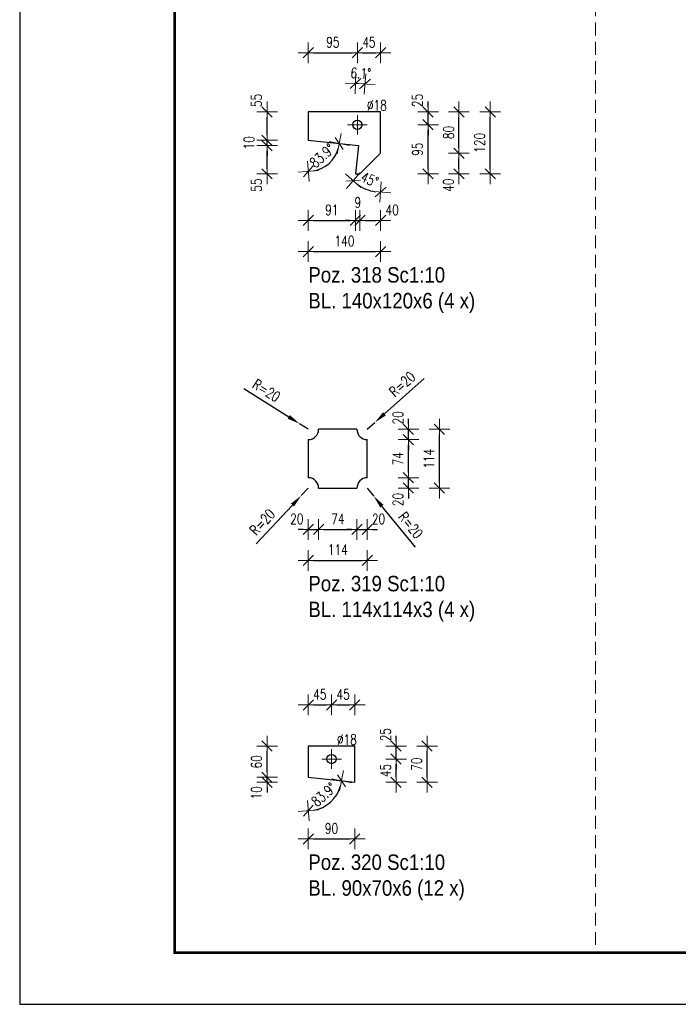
# Model space of a CAD drawing. Header units: millimetres. Extents: x -122 to 731, y 8645 to 9314.
# Tile 1 of 40: x -116 to 11, y 8645 to 8836. Entities that reach past the tile are written whole.
import ezdxf

# ---------------------------------------------------------------- set-up
doc = ezdxf.new("R2010")
doc.units = ezdxf.units.MM
doc.header["$LTSCALE"] = 10
doc.linetypes.add('HIDDEN', pattern=[0.375, 0.25, -0.125])
doc.linetypes.add('MITTE', pattern=[2, 1.25, -0.25, 0.25, -0.25])
doc.layers.get('Defpoints').update_dxf_attribs({"color": 1})
doc.layers.add('_FORMATKA', color=8, linetype='Continuous', plot=False)
for name, color, linetype, lineweight in [('_RAMKA', 7, 'Continuous', 35), ('PS_DIM', 4, 'Continuous', 13), ('PS_Hidden', 2, 'HIDDEN', 9), ('PS_Mid', 5, 'MITTE', 15), ('PS_Plate', 35, 'Continuous', 30), ('PS_SOLID', 7, 'Continuous', 30), ('PS_TEXT', 3, 'Continuous', 18)]:
    doc.layers.add(name, color=color, linetype=linetype, lineweight=lineweight)
doc.styles.add('gil', font='txt', dxfattribs={"width": 0.9})
doc.styles.add('simplex', font='simplex.shx', dxfattribs={"width": 0.75})
doc.dimstyles.new('1_10_PRZ', dxfattribs={"dimtxt": 2, "dimasz": 1, "dimexe": 2, "dimexo": 5, "dimgap": 1, "dimtad": 1, "dimdec": 0, "dimlfac": 10, "dimtxsty": 'simplex', "dimblk": 'dimznak', "dimcen": 2, "dimse1": 1, "dimse2": 1, "dimclrt": 3, "dimadec": 1, "dimazin": 0, "dimtfac": 1, "dimtdec": 0, "dimtix": 1, "dimtmove": 2, "dimatfit": 3, "dimldrblk": 'dim-grot', "dimfxl": 1, "dimarcsym": 0})
doc.dimstyles.new('1_10_PRZ_DS1-LS10', dxfattribs={"dimtxt": 2, "dimasz": 1, "dimexe": 2, "dimexo": 5, "dimgap": 1, "dimtad": 1, "dimdec": 0, "dimlfac": 10, "dimtxsty": 'simplex', "dimblk": 'dimznak', "dimcen": 2, "dimse1": 1, "dimse2": 1, "dimclrt": 3, "dimadec": 1, "dimazin": 0, "dimtfac": 1, "dimtdec": 0, "dimtix": 1, "dimtmove": 2, "dimatfit": 3, "dimldrblk": 'dim-grot', "dimfxl": 1, "dimarcsym": 0})
doc.dimstyles.new('średnice', dxfattribs={"dimtxt": 2, "dimasz": 2.5, "dimexe": 1, "dimexo": 1, "dimgap": 1, "dimtad": 1, "dimdec": 0, "dimlfac": 10, "dimtxsty": 'simplex', "dimcen": 2, "dimclrd": 256, "dimclre": 256, "dimclrt": 3, "dimadec": 1, "dimazin": 0, "dimtfac": 1, "dimtdec": 0, "dimtix": 1, "dimtmove": 1, "dimatfit": 0, "dimfxl": 1, "dimarcsym": 0})

# ---------------------------------------------------------------- blocks, each defined once
blk = doc.blocks.new('dimznak')
at = {"color": 0}
for points in [[(0, 2), (0, -2)], [(-2, 0), (2, 0)]]:
    blk.add_lwpolyline(points, dxfattribs=at)
at = {"color": 2}
blk.add_lwpolyline([(1, 1), (-1, -1)], dxfattribs=at)
blk = doc.blocks.new('*D85')
at = {"layer": 'Defpoints', "color": 0, "transparency": 16777216}
for p in [(-60.46, 8812.19), (-50.75, 8811.15), (-57.64, 8806.88), (-60.46, 8802.43)]:
    blk.add_point(p, dxfattribs=at)
at = {"layer": 'PS_DIM', "color": 0, "lineweight": -2, "transparency": 16777216}
blk.add_arc((-60.46, 8812.19), 6.01, 279.5453, 344.3613, dxfattribs=at)
for p, rotation in [((-54.48, 8811.55), 79.13392615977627), ((-60.46, 8806.18), 184.7726369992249)]:
    blk.add_blockref('dimznak', p, dxfattribs=dict(at, rotation=rotation))
at = {"layer": 'PS_DIM', "color": 3, "transparency": 16777216, "insert": (-57.78, 8809.21), "char_height": 2, "attachment_point": 5, "rotation": 41.9533, "style": 'simplex'}
blk.add_mtext('83.9%%d', dxfattribs=at)
blk = doc.blocks.new('dim-grot')
blk.add_hatch(color=256).paths.add_polyline_path([(0, 0), (-2, 0.5), (-2, -0.5)])
blk.add_lwpolyline([(0, 0), (-2, 0.5), (-2, -0.5), (0, 0)])
blk = doc.blocks.new('*D86')
at = {"layer": 'Defpoints', "color": 0, "transparency": 16777216}
for p in [(-46.46, 8809.69), (-50.46, 8805.69), (-46.46, 8804.04), (-50.22, 8803.17)]:
    blk.add_point(p, dxfattribs=at)
at = {"layer": 'PS_DIM', "color": 0, "lineweight": -2, "transparency": 16777216}
blk.add_arc((-46.46, 8809.69), 7.53, 232.618, 262.382, dxfattribs=at)
for p, rotation in [((-51.78, 8804.37), 138.8089804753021), ((-46.46, 8802.17), 356.1910195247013)]:
    blk.add_blockref('dimznak', p, dxfattribs=dict(at, rotation=rotation))
at = {"layer": 'PS_DIM', "color": 3, "transparency": 16777216, "insert": (-48.57, 8804.59), "char_height": 2, "attachment_point": 5, "rotation": 337.5, "style": 'simplex'}
blk.add_mtext('45%%d', dxfattribs=at)
blk = doc.blocks.new('*D87')
at = {"layer": 'Defpoints', "color": 0, "transparency": 16777216}
for p in [(-60.46, 8812.19), (-51.34, 8805.69), (-51.34, 8796.65)]:
    blk.add_point(p, dxfattribs=at)
at = {"layer": 'PS_DIM', "color": 0, "lineweight": -2, "transparency": 16777216}
blk.add_line((-59.46, 8796.65), (-52.34, 8796.65), dxfattribs=at)
at = {"layer": 'PS_DIM', "color": 0, "lineweight": -2, "transparency": 16777216, "rotation": 180}
blk.add_blockref('dimznak', (-60.46, 8796.65), dxfattribs=at)
at = {"layer": 'PS_DIM', "color": 0, "lineweight": -2, "transparency": 16777216}
blk.add_blockref('dimznak', (-51.34, 8796.65), dxfattribs=at)
at = {"layer": 'PS_DIM', "color": 3, "transparency": 16777216, "insert": (-55.9, 8798.69), "char_height": 2, "attachment_point": 5, "style": 'simplex'}
blk.add_mtext('91', dxfattribs=at)
blk = doc.blocks.new('*D88')
at = {"layer": 'Defpoints', "color": 0, "transparency": 16777216}
for p in [(-46.46, 8809.69), (-50.46, 8805.69), (-46.46, 8796.65)]:
    blk.add_point(p, dxfattribs=at)
at = {"layer": 'PS_DIM', "color": 0, "lineweight": -2, "transparency": 16777216}
blk.add_line((-49.46, 8796.65), (-47.46, 8796.65), dxfattribs=at)
at = {"layer": 'PS_DIM', "color": 0, "lineweight": -2, "transparency": 16777216, "rotation": 180}
blk.add_blockref('dimznak', (-50.46, 8796.65), dxfattribs=at)
at = {"layer": 'PS_DIM', "color": 0, "lineweight": -2, "transparency": 16777216}
blk.add_blockref('dimznak', (-46.46, 8796.65), dxfattribs=at)
at = {"layer": 'PS_DIM', "color": 3, "transparency": 16777216, "insert": (-44.24, 8798.69), "char_height": 2, "attachment_point": 5, "style": 'simplex'}
blk.add_mtext('40', dxfattribs=at)
blk = doc.blocks.new('*D89')
at = {"layer": 'Defpoints', "color": 0, "transparency": 16777216}
for p in [(-60.46, 8805.69), (-46.46, 8805.69), (-46.46, 8790.61)]:
    blk.add_point(p, dxfattribs=at)
at = {"layer": 'PS_DIM', "color": 0, "lineweight": -2, "transparency": 16777216}
blk.add_line((-59.46, 8790.61), (-47.46, 8790.61), dxfattribs=at)
at = {"layer": 'PS_DIM', "color": 0, "lineweight": -2, "transparency": 16777216, "rotation": 180}
blk.add_blockref('dimznak', (-60.46, 8790.61), dxfattribs=at)
at = {"layer": 'PS_DIM', "color": 0, "lineweight": -2, "transparency": 16777216}
blk.add_blockref('dimznak', (-46.46, 8790.61), dxfattribs=at)
at = {"layer": 'PS_DIM', "color": 3, "transparency": 16777216, "insert": (-53.46, 8792.65), "char_height": 2, "attachment_point": 5, "style": 'simplex'}
blk.add_mtext('140', dxfattribs=at)
blk = doc.blocks.new('*D90')
at = {"layer": 'Defpoints', "color": 0, "transparency": 16777216}
for p in [(-50.96, 8829.16), (-60.46, 8817.69), (-50.96, 8815.19)]:
    blk.add_point(p, dxfattribs=at)
at = {"layer": 'PS_DIM', "color": 0, "lineweight": -2, "transparency": 16777216}
blk.add_line((-59.46, 8829.16), (-51.96, 8829.16), dxfattribs=at)
at = {"layer": 'PS_DIM', "color": 0, "lineweight": -2, "transparency": 16777216, "rotation": 180}
blk.add_blockref('dimznak', (-60.46, 8829.16), dxfattribs=at)
at = {"layer": 'PS_DIM', "color": 0, "lineweight": -2, "transparency": 16777216}
blk.add_blockref('dimznak', (-50.96, 8829.16), dxfattribs=at)
at = {"layer": 'PS_DIM', "color": 3, "transparency": 16777216, "insert": (-55.71, 8831.2), "char_height": 2, "attachment_point": 5, "style": 'simplex'}
blk.add_mtext('95', dxfattribs=at)
blk = doc.blocks.new('*D91')
at = {"layer": 'Defpoints', "color": 0, "transparency": 16777216}
for p in [(-46.46, 8829.16), (-46.46, 8817.69), (-50.96, 8815.19)]:
    blk.add_point(p, dxfattribs=at)
at = {"layer": 'PS_DIM', "color": 0, "lineweight": -2, "transparency": 16777216}
blk.add_line((-49.96, 8829.16), (-47.46, 8829.16), dxfattribs=at)
at = {"layer": 'PS_DIM', "color": 0, "lineweight": -2, "transparency": 16777216, "rotation": 180}
blk.add_blockref('dimznak', (-50.96, 8829.16), dxfattribs=at)
at = {"layer": 'PS_DIM', "color": 0, "lineweight": -2, "transparency": 16777216}
blk.add_blockref('dimznak', (-46.46, 8829.16), dxfattribs=at)
at = {"layer": 'PS_DIM', "color": 3, "transparency": 16777216, "insert": (-48.71, 8831.2), "char_height": 2, "attachment_point": 5, "style": 'simplex'}
blk.add_mtext('45', dxfattribs=at)
blk = doc.blocks.new('*D92')
at = {"layer": 'Defpoints', "color": 0, "transparency": 16777216}
for p in [(-68.46, 8811.15), (-50.75, 8811.15), (-51.34, 8805.69)]:
    blk.add_point(p, dxfattribs=at)
at = {"layer": 'PS_DIM', "color": 0, "lineweight": -2, "transparency": 16777216}
blk.add_line((-68.46, 8806.69), (-68.46, 8810.15), dxfattribs=at)
for p, rotation in [((-68.46, 8811.15), 90), ((-68.46, 8805.69), 270)]:
    blk.add_blockref('dimznak', p, dxfattribs=dict(at, rotation=rotation))
at = {"layer": 'PS_DIM', "color": 3, "transparency": 16777216, "insert": (-70.5, 8803.48), "char_height": 2, "attachment_point": 5, "rotation": 90, "style": 'simplex'}
blk.add_mtext('55', dxfattribs=at)
blk = doc.blocks.new('*D93')
at = {"layer": 'Defpoints', "color": 0, "transparency": 16777216}
for p in [(-68.46, 8812.19), (-60.46, 8812.19), (-50.75, 8811.15)]:
    blk.add_point(p, dxfattribs=at)
at = {"layer": 'PS_DIM', "color": 0, "lineweight": -2, "transparency": 16777216}
for p, q in [((-68.46, 8813.19), (-68.46, 8814.19)), ((-68.46, 8811.15), (-68.46, 8812.19)), ((-68.46, 8810.15), (-68.46, 8809.15))]:
    blk.add_line(p, q, dxfattribs=at)
for p, rotation in [((-68.46, 8812.19), 270), ((-68.46, 8811.15), 90)]:
    blk.add_blockref('dimznak', p, dxfattribs=dict(at, rotation=rotation))
at = {"layer": 'PS_DIM', "color": 3, "transparency": 16777216, "insert": (-71.95, 8811.67), "char_height": 2, "attachment_point": 5, "rotation": 90, "style": 'simplex'}
blk.add_mtext('10', dxfattribs=at)
blk = doc.blocks.new('*D94')
at = {"layer": 'Defpoints', "color": 0, "transparency": 16777216}
for p in [(-68.46, 8817.69), (-60.46, 8817.69), (-60.46, 8812.19)]:
    blk.add_point(p, dxfattribs=at)
at = {"layer": 'PS_DIM', "color": 0, "lineweight": -2, "transparency": 16777216}
blk.add_line((-68.46, 8813.19), (-68.46, 8816.69), dxfattribs=at)
for p, rotation in [((-68.46, 8817.69), 90), ((-68.46, 8812.19), 270)]:
    blk.add_blockref('dimznak', p, dxfattribs=dict(at, rotation=rotation))
at = {"layer": 'PS_DIM', "color": 3, "transparency": 16777216, "insert": (-70.5, 8819.91), "char_height": 2, "attachment_point": 5, "rotation": 90, "style": 'simplex'}
blk.add_mtext('55', dxfattribs=at)
blk = doc.blocks.new('*D95')
at = {"layer": 'Defpoints', "color": 0, "transparency": 16777216}
for p in [(-50.96, 8815.19), (-37.28, 8815.19), (-50.46, 8805.69)]:
    blk.add_point(p, dxfattribs=at)
at = {"layer": 'PS_DIM', "color": 0, "lineweight": -2, "transparency": 16777216}
blk.add_line((-37.28, 8806.69), (-37.28, 8814.19), dxfattribs=at)
for p, rotation in [((-37.28, 8815.19), 90), ((-37.28, 8805.69), 270)]:
    blk.add_blockref('dimznak', p, dxfattribs=dict(at, rotation=rotation))
at = {"layer": 'PS_DIM', "color": 3, "transparency": 16777216, "insert": (-39.32, 8810.44), "char_height": 2, "attachment_point": 5, "rotation": 90, "style": 'simplex'}
blk.add_mtext('95', dxfattribs=at)
blk = doc.blocks.new('*D96')
at = {"layer": 'Defpoints', "color": 0, "transparency": 16777216}
for p in [(-46.46, 8817.69), (-37.28, 8817.69), (-50.96, 8815.19)]:
    blk.add_point(p, dxfattribs=at)
at = {"layer": 'PS_DIM', "color": 0, "lineweight": -2, "transparency": 16777216}
for p, q in [((-37.28, 8818.69), (-37.28, 8819.69)), ((-37.28, 8815.19), (-37.28, 8817.69)), ((-37.28, 8814.19), (-37.28, 8813.19))]:
    blk.add_line(p, q, dxfattribs=at)
for p, rotation in [((-37.28, 8817.69), 270), ((-37.28, 8815.19), 90)]:
    blk.add_blockref('dimznak', p, dxfattribs=dict(at, rotation=rotation))
at = {"layer": 'PS_DIM', "color": 3, "transparency": 16777216, "insert": (-39.32, 8819.91), "char_height": 2, "attachment_point": 5, "rotation": 90, "style": 'simplex'}
blk.add_mtext('25', dxfattribs=at)
blk = doc.blocks.new('*D97')
at = {"layer": 'Defpoints', "color": 0, "transparency": 16777216}
for p in [(-46.46, 8809.69), (-31.28, 8809.69), (-50.46, 8805.69)]:
    blk.add_point(p, dxfattribs=at)
at = {"layer": 'PS_DIM', "color": 0, "lineweight": -2, "transparency": 16777216}
blk.add_line((-31.28, 8806.69), (-31.28, 8808.69), dxfattribs=at)
for p, rotation in [((-31.28, 8809.69), 90), ((-31.28, 8805.69), 270)]:
    blk.add_blockref('dimznak', p, dxfattribs=dict(at, rotation=rotation))
at = {"layer": 'PS_DIM', "color": 3, "transparency": 16777216, "insert": (-33.32, 8803.48), "char_height": 2, "attachment_point": 5, "rotation": 90, "style": 'simplex'}
blk.add_mtext('40', dxfattribs=at)
blk = doc.blocks.new('*D98')
at = {"layer": 'Defpoints', "color": 0, "transparency": 16777216}
for p in [(-46.46, 8817.69), (-25.24, 8817.69), (-46.46, 8805.69)]:
    blk.add_point(p, dxfattribs=at)
at = {"layer": 'PS_DIM', "color": 0, "lineweight": -2, "transparency": 16777216}
blk.add_line((-25.24, 8806.69), (-25.24, 8816.69), dxfattribs=at)
for p, rotation in [((-25.24, 8817.69), 90), ((-25.24, 8805.69), 270)]:
    blk.add_blockref('dimznak', p, dxfattribs=dict(at, rotation=rotation))
at = {"layer": 'PS_DIM', "color": 3, "transparency": 16777216, "insert": (-27.28, 8811.69), "char_height": 2, "attachment_point": 5, "rotation": 90, "style": 'simplex'}
blk.add_mtext('120', dxfattribs=at)
blk = doc.blocks.new('*X84')
at = {"layer": 'PS_Mid', "color": 5, "linetype": 'MITTE'}
for p, q in [((2.5, 5.4), (2.5, 1.6)), ((4.4, 3.5), (0.6, 3.5))]:
    blk.add_line(p, q, dxfattribs=at)
at = {"layer": 'PS_SOLID', "color": 7, "linetype": 'Continuous'}
for p, q in [((2.5, 6), (-7, 6)), ((-7, 6), (-7, 0.5)), ((7, 6), (2.5, 6)), ((7, -2), (7, 6)), ((-7, 0.5), (2.71, -0.54)), ((2.71, -0.54), (2.12, -6)), ((3, -6), (7, -2)), ((2.12, -6), (3, -6))]:
    blk.add_line(p, q, dxfattribs=at)
at = {"layer": 'PS_SOLID', "color": 7}
blk.add_circle((2.5, 3.5), 0.9, dxfattribs=at)
blk = doc.blocks.new('*D100')
at = {"layer": 'Defpoints', "color": 0, "transparency": 16777216}
for p in [(-60.46, 8744.79), (-61.83, 8743.33)]:
    blk.add_point(p, dxfattribs=at)
at = {"layer": 'PS_DIM', "lineweight": -2, "transparency": 16777216}
for p, q in [((-60.46, 8744.79), (-61.83, 8743.33)), ((-70.56, 8734), (-63.53, 8741.51))]:
    blk.add_line(p, q, dxfattribs=at)
at = {"layer": 'PS_DIM', "transparency": 16777216}
blk.add_solid([(-63.84, 8741.79), (-63.23, 8741.22), (-61.83, 8743.33)], dxfattribs=at)
at = {"layer": 'PS_DIM', "color": 3, "transparency": 16777216, "insert": (-69.36, 8738.21), "char_height": 2, "attachment_point": 5, "rotation": 46.886, "style": 'simplex'}
blk.add_mtext('R=20', dxfattribs=at)
blk = doc.blocks.new('*D101')
at = {"layer": 'Defpoints', "color": 0, "transparency": 16777216}
for p in [(-49.06, 8744.79), (-47.8, 8743.24)]:
    blk.add_point(p, dxfattribs=at)
at = {"layer": 'PS_DIM', "lineweight": -2, "transparency": 16777216}
for p, q in [((-49.06, 8744.79), (-47.8, 8743.24)), ((-39.72, 8733.33), (-46.22, 8741.3))]:
    blk.add_line(p, q, dxfattribs=at)
at = {"layer": 'PS_DIM', "transparency": 16777216}
blk.add_solid([(-45.89, 8741.56), (-46.54, 8741.04), (-47.8, 8743.24)], dxfattribs=at)
at = {"layer": 'PS_DIM', "color": 3, "transparency": 16777216, "insert": (-40.63, 8737.61), "char_height": 2, "attachment_point": 5, "rotation": 309.1593, "style": 'simplex'}
blk.add_mtext('R=20', dxfattribs=at)
blk = doc.blocks.new('*D102')
at = {"layer": 'Defpoints', "color": 0, "transparency": 16777216}
for p in [(-49.06, 8756.19), (-47.57, 8757.52)]:
    blk.add_point(p, dxfattribs=at)
at = {"layer": 'PS_DIM', "lineweight": -2, "transparency": 16777216}
for p, q in [((-38.03, 8766.04), (-45.7, 8759.19)), ((-49.06, 8756.19), (-47.57, 8757.52))]:
    blk.add_line(p, q, dxfattribs=at)
at = {"layer": 'PS_DIM', "transparency": 16777216}
blk.add_solid([(-45.98, 8759.5), (-45.43, 8758.88), (-47.57, 8757.52)], dxfattribs=at)
at = {"layer": 'PS_DIM', "color": 3, "transparency": 16777216, "insert": (-42.27, 8764.94), "char_height": 2, "attachment_point": 5, "rotation": 41.7894, "style": 'simplex'}
blk.add_mtext('R=20', dxfattribs=at)
blk = doc.blocks.new('*D103')
at = {"layer": 'Defpoints', "color": 0, "transparency": 16777216}
for p in [(-62.15, 8757.26), (-60.46, 8756.19)]:
    blk.add_point(p, dxfattribs=at)
at = {"layer": 'PS_DIM', "lineweight": -2, "transparency": 16777216}
for p, q in [((-72.95, 8764.1), (-64.26, 8758.6)), ((-60.46, 8756.19), (-62.15, 8757.26))]:
    blk.add_line(p, q, dxfattribs=at)
at = {"layer": 'PS_DIM', "transparency": 16777216}
blk.add_solid([(-64.04, 8758.95), (-64.48, 8758.25), (-62.15, 8757.26)], dxfattribs=at)
at = {"layer": 'PS_DIM', "color": 3, "transparency": 16777216, "insert": (-68.59, 8763.71), "char_height": 2, "attachment_point": 5, "rotation": 327.6638, "style": 'simplex'}
blk.add_mtext('R=20', dxfattribs=at)
blk = doc.blocks.new('*D104')
at = {"layer": 'Defpoints', "color": 0, "transparency": 16777216}
for p in [(-60.46, 8746.79), (-58.46, 8744.79), (-58.46, 8736.79)]:
    blk.add_point(p, dxfattribs=at)
at = {"layer": 'PS_DIM', "color": 0, "lineweight": -2, "transparency": 16777216}
for p, q in [((-61.46, 8736.79), (-62.46, 8736.79)), ((-60.46, 8736.79), (-58.46, 8736.79)), ((-57.46, 8736.79), (-56.46, 8736.79))]:
    blk.add_line(p, q, dxfattribs=at)
blk.add_blockref('dimznak', (-60.46, 8736.79), dxfattribs=at)
at = {"layer": 'PS_DIM', "color": 0, "lineweight": -2, "transparency": 16777216, "rotation": 180}
blk.add_blockref('dimznak', (-58.46, 8736.79), dxfattribs=at)
at = {"layer": 'PS_DIM', "color": 3, "transparency": 16777216, "insert": (-62.67, 8738.83), "char_height": 2, "attachment_point": 5, "style": 'simplex'}
blk.add_mtext('20', dxfattribs=at)
blk = doc.blocks.new('*D105')
at = {"layer": 'Defpoints', "color": 0, "transparency": 16777216}
for p in [(-58.46, 8744.79), (-51.06, 8744.79), (-51.06, 8736.79)]:
    blk.add_point(p, dxfattribs=at)
at = {"layer": 'PS_DIM', "color": 0, "lineweight": -2, "transparency": 16777216}
blk.add_line((-57.46, 8736.79), (-52.06, 8736.79), dxfattribs=at)
at = {"layer": 'PS_DIM', "color": 0, "lineweight": -2, "transparency": 16777216, "rotation": 180}
blk.add_blockref('dimznak', (-58.46, 8736.79), dxfattribs=at)
at = {"layer": 'PS_DIM', "color": 0, "lineweight": -2, "transparency": 16777216}
blk.add_blockref('dimznak', (-51.06, 8736.79), dxfattribs=at)
at = {"layer": 'PS_DIM', "color": 3, "transparency": 16777216, "insert": (-54.76, 8738.83), "char_height": 2, "attachment_point": 5, "style": 'simplex'}
blk.add_mtext('74', dxfattribs=at)
blk = doc.blocks.new('*D106')
at = {"layer": 'Defpoints', "color": 0, "transparency": 16777216}
for p in [(-49.06, 8746.79), (-51.06, 8744.79), (-49.06, 8736.79)]:
    blk.add_point(p, dxfattribs=at)
at = {"layer": 'PS_DIM', "color": 0, "lineweight": -2, "transparency": 16777216}
for p, q in [((-52.06, 8736.79), (-53.06, 8736.79)), ((-51.06, 8736.79), (-49.06, 8736.79)), ((-48.06, 8736.79), (-47.06, 8736.79))]:
    blk.add_line(p, q, dxfattribs=at)
blk.add_blockref('dimznak', (-51.06, 8736.79), dxfattribs=at)
at = {"layer": 'PS_DIM', "color": 0, "lineweight": -2, "transparency": 16777216, "rotation": 180}
blk.add_blockref('dimznak', (-49.06, 8736.79), dxfattribs=at)
at = {"layer": 'PS_DIM', "color": 3, "transparency": 16777216, "insert": (-46.84, 8738.83), "char_height": 2, "attachment_point": 5, "style": 'simplex'}
blk.add_mtext('20', dxfattribs=at)
blk = doc.blocks.new('*D107')
at = {"layer": 'Defpoints', "color": 0, "transparency": 16777216}
for p in [(-60.46, 8744.79), (-49.06, 8744.79), (-49.06, 8730.79)]:
    blk.add_point(p, dxfattribs=at)
at = {"layer": 'PS_DIM', "color": 0, "lineweight": -2, "transparency": 16777216}
blk.add_line((-59.46, 8730.79), (-50.06, 8730.79), dxfattribs=at)
at = {"layer": 'PS_DIM', "color": 0, "lineweight": -2, "transparency": 16777216, "rotation": 180}
blk.add_blockref('dimznak', (-60.46, 8730.79), dxfattribs=at)
at = {"layer": 'PS_DIM', "color": 0, "lineweight": -2, "transparency": 16777216}
blk.add_blockref('dimznak', (-49.06, 8730.79), dxfattribs=at)
at = {"layer": 'PS_DIM', "color": 3, "transparency": 16777216, "insert": (-54.76, 8732.83), "char_height": 2, "attachment_point": 5, "style": 'simplex'}
blk.add_mtext('114', dxfattribs=at)
blk = doc.blocks.new('*D108')
at = {"layer": 'Defpoints', "color": 0, "transparency": 16777216}
for p in [(-49.06, 8746.79), (-41.06, 8746.79), (-51.06, 8744.79)]:
    blk.add_point(p, dxfattribs=at)
at = {"layer": 'PS_DIM', "color": 0, "lineweight": -2, "transparency": 16777216}
for p, q in [((-41.06, 8747.79), (-41.06, 8748.79)), ((-41.06, 8744.79), (-41.06, 8746.79)), ((-41.06, 8743.79), (-41.06, 8742.79))]:
    blk.add_line(p, q, dxfattribs=at)
for p, rotation in [((-41.06, 8746.79), 270), ((-41.06, 8744.79), 90)]:
    blk.add_blockref('dimznak', p, dxfattribs=dict(at, rotation=rotation))
at = {"layer": 'PS_DIM', "color": 3, "transparency": 16777216, "insert": (-43.1, 8742.58), "char_height": 2, "attachment_point": 5, "rotation": 90, "style": 'simplex'}
blk.add_mtext('20', dxfattribs=at)
blk = doc.blocks.new('*D109')
at = {"layer": 'Defpoints', "color": 0, "transparency": 16777216}
for p in [(-49.06, 8754.19), (-41.06, 8754.19), (-49.06, 8746.79)]:
    blk.add_point(p, dxfattribs=at)
at = {"layer": 'PS_DIM', "color": 0, "lineweight": -2, "transparency": 16777216}
blk.add_line((-41.06, 8747.79), (-41.06, 8753.19), dxfattribs=at)
for p, rotation in [((-41.06, 8754.19), 90), ((-41.06, 8746.79), 270)]:
    blk.add_blockref('dimznak', p, dxfattribs=dict(at, rotation=rotation))
at = {"layer": 'PS_DIM', "color": 3, "transparency": 16777216, "insert": (-43.1, 8750.49), "char_height": 2, "attachment_point": 5, "rotation": 90, "style": 'simplex'}
blk.add_mtext('74', dxfattribs=at)
blk = doc.blocks.new('*D110')
at = {"layer": 'Defpoints', "color": 0, "transparency": 16777216}
for p in [(-51.06, 8756.19), (-41.06, 8756.19), (-49.06, 8754.19)]:
    blk.add_point(p, dxfattribs=at)
at = {"layer": 'PS_DIM', "color": 0, "lineweight": -2, "transparency": 16777216}
for p, q in [((-41.06, 8757.19), (-41.06, 8758.19)), ((-41.06, 8754.19), (-41.06, 8756.19)), ((-41.06, 8753.19), (-41.06, 8752.19))]:
    blk.add_line(p, q, dxfattribs=at)
for p, rotation in [((-41.06, 8756.19), 270), ((-41.06, 8754.19), 90)]:
    blk.add_blockref('dimznak', p, dxfattribs=dict(at, rotation=rotation))
at = {"layer": 'PS_DIM', "color": 3, "transparency": 16777216, "insert": (-43.1, 8758.41), "char_height": 2, "attachment_point": 5, "rotation": 90, "style": 'simplex'}
blk.add_mtext('20', dxfattribs=at)
blk = doc.blocks.new('*D111')
at = {"layer": 'Defpoints', "color": 0, "transparency": 16777216}
for p in [(-49.06, 8756.19), (-35.06, 8756.19), (-49.06, 8744.79)]:
    blk.add_point(p, dxfattribs=at)
at = {"layer": 'PS_DIM', "color": 0, "lineweight": -2, "transparency": 16777216}
blk.add_line((-35.06, 8745.79), (-35.06, 8755.19), dxfattribs=at)
for p, rotation in [((-35.06, 8756.19), 90), ((-35.06, 8744.79), 270)]:
    blk.add_blockref('dimznak', p, dxfattribs=dict(at, rotation=rotation))
at = {"layer": 'PS_DIM', "color": 3, "transparency": 16777216, "insert": (-37.1, 8750.49), "char_height": 2, "attachment_point": 5, "rotation": 90, "style": 'simplex'}
blk.add_mtext('114', dxfattribs=at)
blk = doc.blocks.new('*X99')
at = {"layer": 'PS_SOLID', "color": 7, "linetype": 'Continuous'}
for p, q in [((3.7, 5.7), (-3.7, 5.7)), ((-5.7, 3.7), (-5.7, -3.7)), ((5.7, -3.7), (5.7, 3.7)), ((-3.7, -5.7), (3.7, -5.7))]:
    blk.add_line(p, q, dxfattribs=at)
at = {"layer": 'PS_SOLID'}
for centre, start, end in [((-5.7, 5.7), 270, 360), ((5.7, 5.7), 180, 270), ((-5.7, -5.7), 360, 90), ((5.7, -5.7), 90, 180)]:
    blk.add_arc(centre, 2, start, end, dxfattribs=at)
blk = doc.blocks.new('*D113')
at = {"layer": 'Defpoints', "color": 0, "transparency": 16777216}
for p in [(-60.46, 8688.76), (-51.46, 8687.8), (-57.43, 8683.05), (-60.46, 8679.7)]:
    blk.add_point(p, dxfattribs=at)
at = {"layer": 'PS_DIM', "color": 0, "lineweight": -2, "transparency": 16777216}
blk.add_arc((-60.46, 8688.76), 6.47, 278.8698, 345.0368, dxfattribs=at)
for p, rotation in [((-54.03, 8688.07), 79.47166268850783), ((-60.46, 8682.29), 184.434900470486)]:
    blk.add_blockref('dimznak', p, dxfattribs=dict(at, rotation=rotation))
at = {"layer": 'PS_DIM', "color": 3, "transparency": 16777216, "insert": (-57.47, 8685.43), "char_height": 2, "attachment_point": 5, "rotation": 41.9533, "style": 'simplex'}
blk.add_mtext('83.9%%d', dxfattribs=at)
blk = doc.blocks.new('*D114')
at = {"layer": 'Defpoints', "color": 0, "transparency": 16777216}
for p in [(-60.46, 8687.8), (-51.46, 8687.8), (-51.46, 8676.8)]:
    blk.add_point(p, dxfattribs=at)
at = {"layer": 'PS_DIM', "color": 0, "lineweight": -2, "transparency": 16777216}
blk.add_line((-59.46, 8676.8), (-52.46, 8676.8), dxfattribs=at)
at = {"layer": 'PS_DIM', "color": 0, "lineweight": -2, "transparency": 16777216, "rotation": 180}
blk.add_blockref('dimznak', (-60.46, 8676.8), dxfattribs=at)
at = {"layer": 'PS_DIM', "color": 0, "lineweight": -2, "transparency": 16777216}
blk.add_blockref('dimznak', (-51.46, 8676.8), dxfattribs=at)
at = {"layer": 'PS_DIM', "color": 3, "transparency": 16777216, "insert": (-55.96, 8678.84), "char_height": 2, "attachment_point": 5, "style": 'simplex'}
blk.add_mtext('90', dxfattribs=at)
blk = doc.blocks.new('*D115')
at = {"layer": 'Defpoints', "color": 0, "transparency": 16777216}
for p in [(-55.96, 8702.79), (-60.46, 8694.79), (-55.96, 8692.29)]:
    blk.add_point(p, dxfattribs=at)
at = {"layer": 'PS_DIM', "color": 0, "lineweight": -2, "transparency": 16777216}
blk.add_line((-59.46, 8702.79), (-56.96, 8702.79), dxfattribs=at)
at = {"layer": 'PS_DIM', "color": 0, "lineweight": -2, "transparency": 16777216, "rotation": 180}
blk.add_blockref('dimznak', (-60.46, 8702.79), dxfattribs=at)
at = {"layer": 'PS_DIM', "color": 0, "lineweight": -2, "transparency": 16777216}
blk.add_blockref('dimznak', (-55.96, 8702.79), dxfattribs=at)
at = {"layer": 'PS_DIM', "color": 3, "transparency": 16777216, "insert": (-58.21, 8704.83), "char_height": 2, "attachment_point": 5, "style": 'simplex'}
blk.add_mtext('45', dxfattribs=at)
blk = doc.blocks.new('*D116')
at = {"layer": 'Defpoints', "color": 0, "transparency": 16777216}
for p in [(-51.46, 8702.79), (-51.46, 8694.79), (-55.96, 8692.29)]:
    blk.add_point(p, dxfattribs=at)
at = {"layer": 'PS_DIM', "color": 0, "lineweight": -2, "transparency": 16777216}
blk.add_line((-54.96, 8702.79), (-52.46, 8702.79), dxfattribs=at)
at = {"layer": 'PS_DIM', "color": 0, "lineweight": -2, "transparency": 16777216, "rotation": 180}
blk.add_blockref('dimznak', (-55.96, 8702.79), dxfattribs=at)
at = {"layer": 'PS_DIM', "color": 0, "lineweight": -2, "transparency": 16777216}
blk.add_blockref('dimznak', (-51.46, 8702.79), dxfattribs=at)
at = {"layer": 'PS_DIM', "color": 3, "transparency": 16777216, "insert": (-53.71, 8704.83), "char_height": 2, "attachment_point": 5, "style": 'simplex'}
blk.add_mtext('45', dxfattribs=at)
blk = doc.blocks.new('*D117')
at = {"layer": 'Defpoints', "color": 0, "transparency": 16777216}
for p in [(-68.46, 8688.76), (-60.46, 8688.76), (-51.46, 8687.8)]:
    blk.add_point(p, dxfattribs=at)
at = {"layer": 'PS_DIM', "color": 0, "lineweight": -2, "transparency": 16777216}
for p, q in [((-68.46, 8689.76), (-68.46, 8690.76)), ((-68.46, 8687.8), (-68.46, 8688.76)), ((-68.46, 8686.8), (-68.46, 8685.8))]:
    blk.add_line(p, q, dxfattribs=at)
for p, rotation in [((-68.46, 8688.76), 270), ((-68.46, 8687.8), 90)]:
    blk.add_blockref('dimznak', p, dxfattribs=dict(at, rotation=rotation))
at = {"layer": 'PS_DIM', "color": 3, "transparency": 16777216, "insert": (-70.5, 8685.72), "char_height": 2, "attachment_point": 5, "rotation": 90, "style": 'simplex'}
blk.add_mtext('10', dxfattribs=at)
blk = doc.blocks.new('*D118')
at = {"layer": 'Defpoints', "color": 0, "transparency": 16777216}
for p in [(-68.46, 8694.79), (-60.46, 8694.79), (-60.46, 8688.76)]:
    blk.add_point(p, dxfattribs=at)
at = {"layer": 'PS_DIM', "color": 0, "lineweight": -2, "transparency": 16777216}
blk.add_line((-68.46, 8689.76), (-68.46, 8693.79), dxfattribs=at)
for p, rotation in [((-68.46, 8694.79), 90), ((-68.46, 8688.76), 270)]:
    blk.add_blockref('dimznak', p, dxfattribs=dict(at, rotation=rotation))
at = {"layer": 'PS_DIM', "color": 3, "transparency": 16777216, "insert": (-70.5, 8691.77), "char_height": 2, "attachment_point": 5, "rotation": 90, "style": 'simplex'}
blk.add_mtext('60', dxfattribs=at)
blk = doc.blocks.new('*D119')
at = {"layer": 'Defpoints', "color": 0, "transparency": 16777216}
for p in [(-55.96, 8692.29), (-43.46, 8692.29), (-51.46, 8687.8)]:
    blk.add_point(p, dxfattribs=at)
at = {"layer": 'PS_DIM', "color": 0, "lineweight": -2, "transparency": 16777216}
blk.add_line((-43.46, 8688.8), (-43.46, 8691.29), dxfattribs=at)
for p, rotation in [((-43.46, 8692.29), 90), ((-43.46, 8687.8), 270)]:
    blk.add_blockref('dimznak', p, dxfattribs=dict(at, rotation=rotation))
at = {"layer": 'PS_DIM', "color": 3, "transparency": 16777216, "insert": (-45.5, 8690.04), "char_height": 2, "attachment_point": 5, "rotation": 90, "style": 'simplex'}
blk.add_mtext('45', dxfattribs=at)
blk = doc.blocks.new('*D120')
at = {"layer": 'Defpoints', "color": 0, "transparency": 16777216}
for p in [(-51.46, 8694.79), (-43.46, 8694.79), (-55.96, 8692.29)]:
    blk.add_point(p, dxfattribs=at)
at = {"layer": 'PS_DIM', "color": 0, "lineweight": -2, "transparency": 16777216}
for p, q in [((-43.46, 8695.79), (-43.46, 8696.79)), ((-43.46, 8692.29), (-43.46, 8694.79)), ((-43.46, 8691.29), (-43.46, 8690.29))]:
    blk.add_line(p, q, dxfattribs=at)
for p, rotation in [((-43.46, 8694.79), 270), ((-43.46, 8692.29), 90)]:
    blk.add_blockref('dimznak', p, dxfattribs=dict(at, rotation=rotation))
at = {"layer": 'PS_DIM', "color": 3, "transparency": 16777216, "insert": (-45.5, 8697.01), "char_height": 2, "attachment_point": 5, "rotation": 90, "style": 'simplex'}
blk.add_mtext('25', dxfattribs=at)
blk = doc.blocks.new('*D121')
at = {"layer": 'Defpoints', "color": 0, "transparency": 16777216}
for p in [(-51.46, 8694.79), (-37.46, 8694.79), (-51.46, 8687.8)]:
    blk.add_point(p, dxfattribs=at)
at = {"layer": 'PS_DIM', "color": 0, "lineweight": -2, "transparency": 16777216}
blk.add_line((-37.46, 8688.8), (-37.46, 8693.79), dxfattribs=at)
for p, rotation in [((-37.46, 8694.79), 90), ((-37.46, 8687.8), 270)]:
    blk.add_blockref('dimznak', p, dxfattribs=dict(at, rotation=rotation))
at = {"layer": 'PS_DIM', "color": 3, "transparency": 16777216, "insert": (-39.5, 8691.29), "char_height": 2, "attachment_point": 5, "rotation": 90, "style": 'simplex'}
blk.add_mtext('70', dxfattribs=at)
blk = doc.blocks.new('*X112')
at = {"layer": 'PS_Mid', "color": 5, "linetype": 'MITTE'}
for p, q in [((0, 2.9), (0, -0.9)), ((1.9, 1), (-1.9, 1))]:
    blk.add_line(p, q, dxfattribs=at)
at = {"layer": 'PS_SOLID', "color": 7, "linetype": 'Continuous'}
for p, q in [((0, 3.5), (-4.5, 3.5)), ((-4.5, 3.5), (-4.5, -2.54)), ((4.5, 3.5), (0, 3.5)), ((4.5, -3.5), (4.5, 3.5)), ((-4.5, -2.54), (4.5, -3.5))]:
    blk.add_line(p, q, dxfattribs=at)
at = {"layer": 'PS_SOLID', "color": 7}
blk.add_circle((0, 1), 0.9, dxfattribs=at)
blk = doc.blocks.new('*D122')
at = {"layer": 'Defpoints', "color": 0, "transparency": 16777216}
for p in [(-51.34, 8805.69), (-50.46, 8805.69), (-50.46, 8796.65)]:
    blk.add_point(p, dxfattribs=at)
at = {"layer": 'PS_DIM', "color": 0, "lineweight": -2, "transparency": 16777216}
for p, q in [((-52.34, 8796.65), (-53.34, 8796.65)), ((-51.34, 8796.65), (-50.46, 8796.65)), ((-49.46, 8796.65), (-48.46, 8796.65))]:
    blk.add_line(p, q, dxfattribs=at)
blk.add_blockref('dimznak', (-51.34, 8796.65), dxfattribs=at)
at = {"layer": 'PS_DIM', "color": 0, "lineweight": -2, "transparency": 16777216, "rotation": 180}
blk.add_blockref('dimznak', (-50.46, 8796.65), dxfattribs=at)
at = {"layer": 'PS_DIM', "color": 3, "transparency": 16777216, "insert": (-50.9, 8800.14), "char_height": 2, "attachment_point": 5, "style": 'simplex'}
blk.add_mtext('9', dxfattribs=at)
blk = doc.blocks.new('*D123')
at = {"layer": 'Defpoints', "color": 0, "transparency": 16777216}
for p in [(-46.46, 8817.69), (-31.28, 8817.69), (-46.46, 8809.69)]:
    blk.add_point(p, dxfattribs=at)
at = {"layer": 'PS_DIM', "color": 0, "lineweight": -2, "transparency": 16777216}
blk.add_line((-31.28, 8810.69), (-31.28, 8816.69), dxfattribs=at)
for p, rotation in [((-31.28, 8817.69), 90), ((-31.28, 8809.69), 270)]:
    blk.add_blockref('dimznak', p, dxfattribs=dict(at, rotation=rotation))
at = {"layer": 'PS_DIM', "color": 3, "transparency": 16777216, "insert": (-33.28, 8813.69), "char_height": 2, "attachment_point": 5, "rotation": 90, "style": 'simplex'}
blk.add_mtext('80', dxfattribs=at)
blk = doc.blocks.new('*U19')
at = {"layer": '_FORMATKA', "lineweight": -3}
blk.add_lwpolyline([(-841, 0), (0, 0), (0, 594), (-841, 594)], close=True, dxfattribs=at)
at = {"layer": '_RAMKA', "lineweight": -3, "const_width": 0.5}
blk.add_lwpolyline([(-811, 10), (-10, 10), (-10, 584), (-811, 584)], close=True, dxfattribs=at)
blk = doc.blocks.new('*X371')
at = {"color": 3, "style": 'gil', "width": 0.9}
for s, p in [('Poz. 318 Sc1:10', (-60.46, 8784.61)), ('BL. 140x120x6 (4 x)', (-60.46, 8779.61))]:
    blk.add_text(s, height=3, dxfattribs=at).set_placement(p)
blk = doc.blocks.new('*X372')
at = {"color": 3, "style": 'gil', "width": 0.9}
for s, p in [('Poz. 319 Sc1:10', (-60.46, 8724.79)), ('BL. 114x114x3 (4 x)', (-60.46, 8719.79))]:
    blk.add_text(s, height=3, dxfattribs=at).set_placement(p)
blk = doc.blocks.new('*X373')
at = {"color": 3, "style": 'gil', "width": 0.9}
for s, p in [('Poz. 320 Sc1:10', (-60.46, 8670.8)), ('BL. 90x70x6 (12 x)', (-60.46, 8665.8))]:
    blk.add_text(s, height=3, dxfattribs=at).set_placement(p)

msp = doc.modelspace()

# ---------------------------------------------------------------- linework, layer by layer
at = {"layer": 'PS_Hidden'}
msp.add_line((-4.82, 9228.76), (-4.82, 8654.76), dxfattribs=at)

# ---------------------------------------------------------------- block references
at = {"layer": 'PS_DIM'}
msp.add_blockref('*U19', (724.64, 8644.76), dxfattribs=at)
for p, rotation in [((-51.34, 8823.18), 178.3620189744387), ((-49.48, 8823.09), 355.5445441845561)]:
    msp.add_blockref('dimznak', p, dxfattribs=dict(at, rotation=rotation))
at = {"layer": 'PS_Plate'}
for name, p in [('*X84', (-53.46, 8811.69)), ('*X99', (-54.76, 8750.49)), ('*X112', (-55.96, 8691.29))]:
    msp.add_blockref(name, p, dxfattribs=at)
at = {"layer": 'PS_TEXT'}
for name in ['*X371', '*X372', '*X373']:
    msp.add_blockref(name, (0, 0), dxfattribs=at)

# ---------------------------------------------------------------- texts
at = {"layer": 'PS_DIM', "color": 3, "insert": (-50.3, 8825.16), "char_height": 2, "attachment_point": 5, "rotation": 356.9533, "style": 'simplex'}
msp.add_mtext('6.1%%d', dxfattribs=at)
at = {"layer": 'PS_DIM', "char_height": 2, "attachment_point": 7, "style": 'simplex'}
for insert in [(-49.12, 8817.95), (-54.92, 8695.05)]:
    msp.add_mtext('\\A1;%%c18', dxfattribs=dict(at, insert=insert))

# ---------------------------------------------------------------- dimensions: what is measured, and where the dimension line sits
at = {"layer": 'PS_DIM'}
for base, p1, p2, text, picture, middle in [((-50.96, 8829.16), (-60.46, 8817.69), (-50.96, 8815.19), '95', '*D90', (-55.71, 8831.2)), ((-46.46, 8829.16), (-50.96, 8815.19), (-46.46, 8817.69), '45', '*D91', (-48.71, 8831.2)), ((-51.34, 8796.65), (-60.46, 8812.19), (-51.34, 8805.69), '91', '*D87', (-55.9, 8798.69)), ((-46.46, 8796.65), (-50.46, 8805.69), (-46.46, 8809.69), '40', '*D88', (-44.24, 8798.69)), ((-46.46, 8790.61), (-60.46, 8805.69), (-46.46, 8805.69), '140', '*D89', (-53.46, 8792.65)), ((-58.46, 8736.79), (-60.46, 8746.79), (-58.46, 8744.79), '20', '*D104', (-62.67, 8738.83)), ((-49.06, 8736.79), (-51.06, 8744.79), (-49.06, 8746.79), '20', '*D106', (-46.84, 8738.83)), ((-49.06, 8730.79), (-60.46, 8744.79), (-49.06, 8744.79), '114', '*D107', (-54.76, 8732.83)), ((-51.06, 8736.79), (-58.46, 8744.79), (-51.06, 8744.79), '74', '*D105', (-54.76, 8738.83)), ((-55.96, 8702.79), (-60.46, 8694.79), (-55.96, 8692.29), '45', '*D115', (-58.21, 8704.83)), ((-51.46, 8702.79), (-55.96, 8692.29), (-51.46, 8694.79), '45', '*D116', (-53.71, 8704.83)), ((-51.46, 8676.8), (-60.46, 8687.8), (-51.46, 8687.8), '90', '*D114', (-55.96, 8678.84))]:
    dim = msp.add_linear_dim(base=base, p1=p1, p2=p2, text=text, dimstyle='1_10_PRZ_DS1-LS10', dxfattribs=at)
    dim.commit()
    dim.dimension.update_dxf_attribs({"geometry": picture, "text_midpoint": middle, "dimtype": 128})
for base, p1, p2, text, picture, middle in [((-68.46, 8817.69), (-60.46, 8812.19), (-60.46, 8817.69), '55', '*D94', (-70.5, 8819.91)), ((-37.28, 8817.69), (-50.96, 8815.19), (-46.46, 8817.69), '25', '*D96', (-39.32, 8819.91)), ((-25.24, 8817.69), (-46.46, 8805.69), (-46.46, 8817.69), '120', '*D98', (-27.28, 8811.69)), ((-37.28, 8815.19), (-50.46, 8805.69), (-50.96, 8815.19), '95', '*D95', (-39.32, 8810.44)), ((-68.46, 8812.19), (-50.75, 8811.15), (-60.46, 8812.19), '10', '*D93', (-71.95, 8811.67)), ((-68.46, 8811.15), (-51.34, 8805.69), (-50.75, 8811.15), '55', '*D92', (-70.5, 8803.48)), ((-31.28, 8809.69), (-50.46, 8805.69), (-46.46, 8809.69), '40', '*D97', (-33.32, 8803.48)), ((-41.06, 8756.19), (-49.06, 8754.19), (-51.06, 8756.19), '20', '*D110', (-43.1, 8758.41)), ((-35.06, 8756.19), (-49.06, 8744.79), (-49.06, 8756.19), '114', '*D111', (-37.1, 8750.49)), ((-41.06, 8754.19), (-49.06, 8746.79), (-49.06, 8754.19), '74', '*D109', (-43.1, 8750.49)), ((-41.06, 8746.79), (-51.06, 8744.79), (-49.06, 8746.79), '20', '*D108', (-43.1, 8742.58)), ((-43.46, 8694.79), (-55.96, 8692.29), (-51.46, 8694.79), '25', '*D120', (-45.5, 8697.01)), ((-68.46, 8694.79), (-60.46, 8688.76), (-60.46, 8694.79), '60', '*D118', (-70.5, 8691.77)), ((-37.46, 8694.79), (-51.46, 8687.8), (-51.46, 8694.79), '70', '*D121', (-39.5, 8691.29)), ((-43.46, 8692.29), (-51.46, 8687.8), (-55.96, 8692.29), '45', '*D119', (-45.5, 8690.04)), ((-68.46, 8688.76), (-51.46, 8687.8), (-60.46, 8688.76), '10', '*D117', (-70.5, 8685.72))]:
    dim = msp.add_linear_dim(base=base, p1=p1, p2=p2, angle=90, text=text, dimstyle='1_10_PRZ_DS1-LS10', dxfattribs=at)
    dim.commit()
    dim.dimension.update_dxf_attribs({"geometry": picture, "text_midpoint": middle, "dimtype": 128})
dim = msp.add_linear_dim(base=(-31.28, 8817.69), p1=(-46.46, 8809.69), p2=(-46.46, 8817.69), angle=90, dimstyle='1_10_PRZ', dxfattribs=at)
dim.commit()
dim.dimension.update_dxf_attribs({"geometry": '*D123', "text_midpoint": (-33.28, 8813.69)})
for base, center, p1, p2, text, picture, middle in [((-57.64, 8806.88), (-60.46, 8812.19), (-60.46, 8802.43), (-50.75, 8811.15), '83.9%%d', '*D85', (-57.78, 8809.21)), ((-50.22, 8803.17), (-46.46, 8809.69), (-50.46, 8805.69), (-46.46, 8804.04), '45%%d', '*D86', (-48.57, 8804.59)), ((-57.43, 8683.05), (-60.46, 8688.76), (-60.46, 8679.7), (-51.46, 8687.8), '83.9%%d', '*D113', (-57.47, 8685.43))]:
    dim = msp.add_angular_dim_3p(base=base, center=center, p1=p1, p2=p2, text=text, dimstyle='1_10_PRZ_DS1-LS10', dxfattribs=at)
    dim.commit()
    dim.dimension.update_dxf_attribs({"geometry": picture, "text_midpoint": middle})
dim = msp.add_linear_dim(base=(-50.46, 8796.65), p1=(-51.34, 8805.69), p2=(-50.46, 8805.69), dimstyle='1_10_PRZ', dxfattribs=at)
dim.commit()
dim.dimension.update_dxf_attribs({"geometry": '*D122', "text_midpoint": (-50.9, 8800.14), "dimtype": 128})
for center, mpoint, picture, middle in [((-49.06, 8756.19), (-47.57, 8757.52), '*D102', (-42.27, 8764.94)), ((-60.46, 8756.19), (-62.15, 8757.26), '*D103', (-68.59, 8763.71)), ((-60.46, 8744.79), (-61.83, 8743.33), '*D100', (-69.36, 8738.21)), ((-49.06, 8744.79), (-47.8, 8743.24), '*D101', (-40.63, 8737.61))]:
    dim = msp.add_radius_dim(center=center, mpoint=mpoint, text='R=20', dimstyle='średnice', dxfattribs=at)
    dim.commit()
    dim.dimension.update_dxf_attribs({"geometry": picture, "text_midpoint": middle})

doc.saveas('drawing.dxf')
